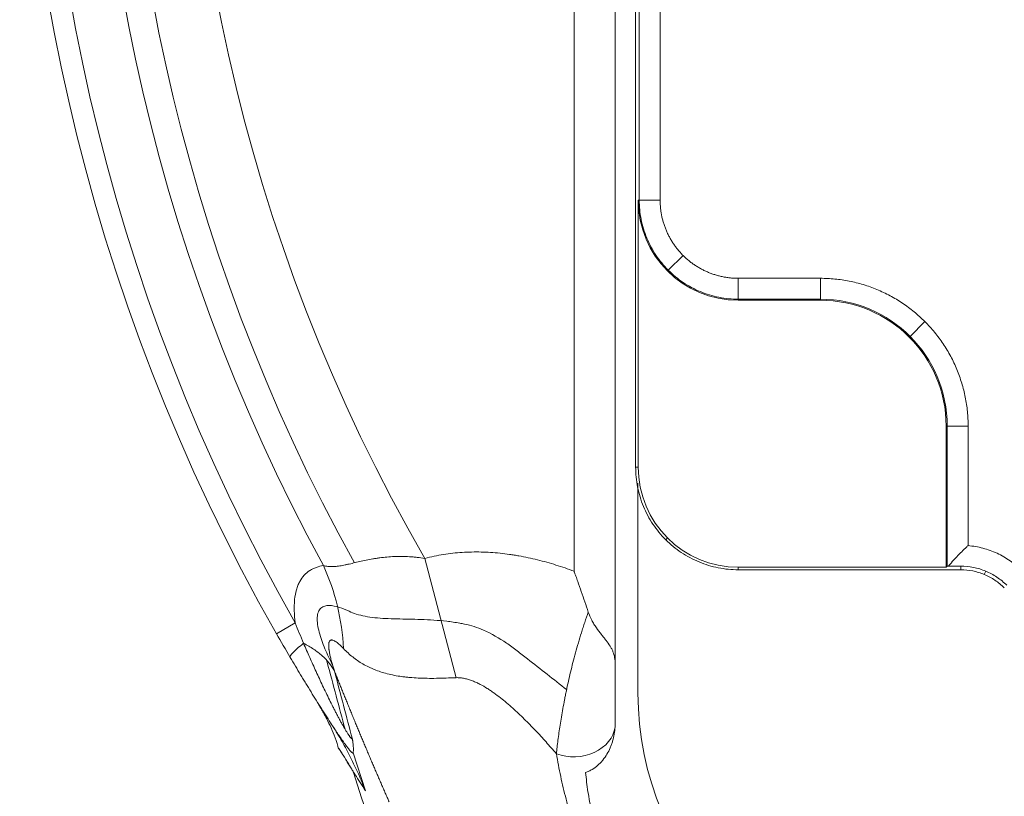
# Model space of a CAD drawing. Header units: millimetres. Extents: x -46 to 5160, y -5105 to -1541.
# Tile 56 of 104: x 3453 to 3500, y -4146 to -4108. Entities that reach past the tile are written whole.
import ezdxf

# ---------------------------------------------------------------- set-up
doc = ezdxf.new("R2010")
doc.units = ezdxf.units.MM
doc.header["$LTSCALE"] = 0.3175
doc.layers.add('1轮廓实线层', color=7, linetype='Continuous', lineweight=18)

msp = doc.modelspace()

# ---------------------------------------------------------------- linework, layer by layer
at = {"layer": '1轮廓实线层'}
for p, q in [((3479.50922, -4135.14009), (3479.50922, -4040.0698)), ((3481.50922, -4040.0698), (3481.50922, -4142.0698)), ((3482.68377, -4117.0698), (3482.68377, -4052.0698)), ((3482.63141, -4117.0698), (3482.63141, -4130.0698)), ((3484.09711, -4120.4819), (3484.81625, -4119.76277)), ((3484.06009, -4120.51893), (3484.09711, -4120.4819)), ((3487.50922, -4120.87779), (3491.50922, -4120.87779)), ((3491.50922, -4121.94761), (3487.50922, -4121.94761)), ((3496.59476, -4122.98426), (3495.87529, -4123.70373)), ((3495.83826, -4123.74076), (3495.87529, -4123.70373)), ((3497.63141, -4128.0698), (3497.63141, -4134.94761)), ((3497.68377, -4134.89508), (3497.68377, -4128.0698)), ((3498.70123, -4133.89316), (3498.70123, -4128.0698)), ((3482.62268, -4130.84491), (3482.62268, -4141.0698)), ((3483.97374, -4133.60528), (3484.06009, -4133.51893)), ((3472.238, -4134.51589), (3473.76055, -4140.32392)), ((3497.63141, -4134.94761), (3487.50922, -4134.94761)), ((3497.63141, -4134.94761), (3497.68377, -4134.89524)), ((3499.49073, -4135.2982), (3499.55753, -4135.13693)), ((3465.93078, -4137.65825), (3465.01401, -4138.1818)), ((3468.75116, -4143.97735), (3469.34784, -4145.8337))]:
    msp.add_line(p, q, dxfattribs=at)
for centre, radius, start, end in [((3547.50922, -4091.0698), 95, 9.6216876, 209.7301588), ((3547.50922, -4091.0698), 95, 9.6216876, 209.7301588), ((3547.50922, -4091.0698), 93.94427, 9.7319803, 209.7301588), ((3547.50922, -4091.0698), 91.38197, 12.0665166, 208.6346894), ((3547.50922, -4091.0698), 90, 12.2203208, 209.020469), ((3547.50922, -4091.0698), 86.90983, 141.075089, 209.9932809), ((3487.50922, -4117.0698), 4.87781, 180, 270), ((3491.50922, -4128.0698), 6.17455, 360, 90), ((3491.50922, -4128.0698), 6.12219, 360, 90), ((3487.50922, -4130.0698), 4.87781, 180, 270), ((3497.50922, -4141.0698), 14.88654, 180, 270), ((3496.50922, -4142.0698), 15, 180, 181.365823)]:
    msp.add_arc(centre, radius, start, end, dxfattribs=at)
for centre, major_axis, ratio, start_param, end_param in [((3459.45358, -4139.14847), (1.38778, -9.90323), 0.88197815, 1.47188809, 1.89181899), ((3479.51726, -4142.5925), (-1.99905, -0.06149), 0.79144724, 1.09687883, 3.01938081)]:
    msp.add_ellipse(centre, major_axis=major_axis, ratio=ratio, start_param=start_param, end_param=end_param, dxfattribs=at)
for points, degree in [([(3482.50922, -4130.0698), (3482.50922, -4052.0698)], 1), ([(3483.70123, -4117.0698), (3483.70123, -4052.0698)], 1), ([(3482.63141, -4117.0698), (3482.68377, -4117.0698)], 1), ([(3482.68377, -4117.0698), (3483.70122, -4117.0698)], 1), ([(3483.70124, -4117.0698), (3483.70124, -4117.82686), (3484.28055, -4119.22621), (3485.35154, -4120.29762), (3486.75138, -4120.87778), (3487.50922, -4120.87778)], 2), ([(3487.50922, -4120.8778), (3487.50922, -4121.89525)], 1), ([(3498.70125, -4128.0698), (3498.70125, -4127.83444), (3498.67813, -4127.36372), (3498.5744, -4126.66445), (3498.40263, -4125.9787), (3498.16448, -4125.3131), (3497.86222, -4124.67405), (3497.49879, -4124.06769), (3497.07768, -4123.49989), (3496.60293, -4122.97609), (3496.07913, -4122.50134), (3495.51132, -4122.08023), (3494.90497, -4121.71679), (3494.26592, -4121.41454), (3493.60031, -4121.17639), (3492.91457, -4121.00462), (3492.2153, -4120.90089), (3491.74458, -4120.87777), (3491.50922, -4120.87777)], 3), ([(3491.50922, -4120.87779), (3491.50922, -4121.21694), (3491.50922, -4121.55609), (3491.50922, -4121.89524)], 3), ([(3487.50922, -4121.89524), (3487.50922, -4121.94761)], 1), ([(3487.50922, -4121.89524), (3491.50922, -4121.89524)], 1), ([(3491.50922, -4121.89524), (3491.50922, -4121.9127), (3491.50922, -4121.93016), (3491.50922, -4121.94761)], 3), ([(3497.68377, -4128.0698), (3497.63141, -4128.0698)], 1), ([(3498.70123, -4128.0698), (3497.68377, -4128.0698)], 1), ([(3482.63141, -4130.0698), (3482.5907, -4130.0698), (3482.55, -4130.0698), (3482.50929, -4130.0698)], 3), ([(3487.50922, -4134.94761), (3487.50922, -4135.06973)], 1), ([(3487.50922, -4135.06976), (3498.3427, -4135.0698)], 1), ([(3497.74122, -4134.89426), (3497.68377, -4134.89524)], 1), ([(3498.3427, -4134.89524), (3498.04474, -4134.89524), (3497.74122, -4134.89426)], 2), ([(3498.3427, -4135.0698), (3498.3427, -4134.89524)], 1), ([(3465.93078, -4137.65825), (3466.05921, -4137.98785), (3466.19285, -4138.31863), (3466.3329, -4138.64978)], 3), ([(3465.68617, -4139.33974), (3465.45958, -4138.95565), (3465.23555, -4138.56972), (3465.01401, -4138.1818)], 3), ([(3466.33296, -4138.64981), (3466.50845, -4138.73868), (3466.83611, -4138.92927), (3467.25328, -4139.25122), (3467.59248, -4139.60642), (3467.76465, -4139.86331), (3467.83687, -4139.99621)], 3), ([(3467.83732, -4139.99663), (3468.13464, -4141.12038), (3468.42632, -4142.22557), (3468.71457, -4143.31524)], 3), ([(3467.71684, -4142.62731), (3467.72751, -4142.64381), (3467.73832, -4142.65901), (3467.74923, -4142.67291)], 3), ([(3481.51348, -4142.42734), (3481.51585, -4142.52643), (3481.51389, -4142.62543), (3481.50734, -4142.72434)], 3), ([(3468.77188, -4144.94841), (3518.95841, -4301.0843)], 1)]:
    msp.add_open_spline(points, degree=degree, dxfattribs=at)
for points, knots in [([(3487.50922, -4121.89524), (3487.1934, -4121.89524), (3486.87758, -4121.86414), (3486.25807, -4121.74091), (3485.95439, -4121.64879), (3485.37082, -4121.40707), (3485.09094, -4121.25747), (3484.56575, -4120.90655), (3484.32044, -4120.70523), (3483.87379, -4120.25858), (3483.67247, -4120.01327), (3483.32155, -4119.48807), (3483.17195, -4119.2082), (3482.93023, -4118.62463), (3482.83811, -4118.32095), (3482.71488, -4117.70144), (3482.68377, -4117.38562), (3482.68377, -4117.0698)], [0, 0, 0, 0, 0.125, 0.125, 0.25, 0.25, 0.375, 0.375, 0.5, 0.5, 0.625, 0.625, 0.75, 0.75, 0.875, 0.875, 1, 1, 1, 1]), ([(3482.50929, -4130.0698), (3482.50929, -4130.39704), (3482.54152, -4130.72428), (3482.66921, -4131.36619), (3482.76466, -4131.68085), (3483.01512, -4132.28552), (3483.17012, -4132.57552), (3483.53374, -4133.1197), (3483.74234, -4133.37389), (3484.20513, -4133.83668), (3484.45931, -4134.04528), (3485.0035, -4134.4089), (3485.2935, -4134.5639), (3485.89817, -4134.81436), (3486.21283, -4134.90981), (3486.85474, -4135.0375), (3487.18198, -4135.06973), (3487.50922, -4135.06973)], [0, 0, 0, 0, 0.125, 0.125, 0.25, 0.25, 0.375, 0.375, 0.5, 0.5, 0.625, 0.625, 0.75, 0.75, 0.875, 0.875, 1, 1, 1, 1]), ([(3498.70123, -4133.89317), (3498.68852, -4133.90485), (3498.6632, -4133.92815), (3498.62547, -4133.96323), (3498.58808, -4133.99826), (3498.55104, -4134.03326), (3498.51436, -4134.06823), (3498.47803, -4134.10316), (3498.44205, -4134.13806), (3498.40643, -4134.17292), (3498.37117, -4134.20774), (3498.33627, -4134.24253), (3498.30173, -4134.27727), (3498.26754, -4134.31197), (3498.23372, -4134.34663), (3498.20025, -4134.38124), (3498.16715, -4134.41581), (3498.13441, -4134.45033), (3498.10202, -4134.48481), (3498.07, -4134.51923), (3498.03833, -4134.5536), (3498.00703, -4134.58792), (3497.97608, -4134.62219), (3497.94549, -4134.6564), (3497.91526, -4134.69055), (3497.88538, -4134.72464), (3497.85585, -4134.75867), (3497.82668, -4134.79263), (3497.79787, -4134.82654), (3497.76939, -4134.86037), (3497.75059, -4134.883), (3497.74122, -4134.89427)], [0, 0, 0, 0, 0.03806821, 0.0758802, 0.11343582, 0.15073492, 0.18777737, 0.2245631, 0.26109202, 0.2973641, 0.33337932, 0.36913771, 0.40463929, 0.43988414, 0.47487238, 0.50960412, 0.54407955, 0.57829885, 0.61226227, 0.64597007, 0.67942256, 0.71262008, 0.74556301, 0.77825176, 0.8106868, 0.84286862, 0.87479778, 0.90647484, 0.93790044, 0.96907525, 1, 1, 1, 1]), ([(3501.30689, -4135.10561), (3501.13403, -4134.93276), (3500.94602, -4134.77506), (3500.54542, -4134.4948), (3500.33284, -4134.37224), (3499.88957, -4134.16598), (3499.6589, -4134.08229), (3499.1865, -4133.95633), (3498.94478, -4133.91407), (3498.70123, -4133.89316)], [0, 0, 0, 0, 0.25, 0.25, 0.5, 0.5, 0.75, 0.75, 1, 1, 1, 1]), ([(3467.30391, -4134.86217), (3467.37443, -4134.88402), (3467.4457, -4134.89872), (3467.59101, -4134.91638), (3467.66505, -4134.91935), (3467.81706, -4134.91592), (3467.89501, -4134.90952), (3468.05585, -4134.88953), (3468.13872, -4134.87594), (3468.26741, -4134.85161), (3468.31103, -4134.84284), (3468.37764, -4134.82888), (3468.40006, -4134.82408), (3468.44516, -4134.81428), (3468.55856, -4134.78925), (3468.67543, -4134.76196), (3468.96322, -4134.69478), (3469.16483, -4134.64782), (3469.48402, -4134.58267), (3469.59322, -4134.56181), (3469.76145, -4134.53277), (3469.81837, -4134.52345), (3469.93262, -4134.50586), (3469.99006, -4134.49758), (3470.27882, -4134.45896), (3470.51478, -4134.43709), (3470.9958, -4134.41646), (3471.24086, -4134.41767), (3471.5524, -4134.43593), (3471.61502, -4134.44043), (3471.73995, -4134.45106), (3471.92717, -4134.46949), (3472.11383, -4134.49535), (3472.238, -4134.51589)], [0, 0, 0, 0, 0.0625, 0.0625, 0.125, 0.125, 0.1875, 0.1875, 0.25, 0.25, 0.28125, 0.28125, 0.296875, 0.296875, 0.3125, 0.375, 0.375, 0.5, 0.5, 0.5625, 0.5625, 0.59375, 0.59375, 0.625, 0.625, 0.75, 0.75, 0.875, 0.875, 0.90625, 0.90625, 0.9375, 1, 1, 1, 1]), ([(3472.238, -4134.51589), (3472.54069, -4134.43654), (3472.84412, -4134.37355), (3473.45236, -4134.27731), (3473.75717, -4134.24407), (3474.36804, -4134.205), (3474.67411, -4134.19916), (3475.28742, -4134.21297), (3475.59467, -4134.23262), (3476.05636, -4134.28005), (3476.21039, -4134.29885), (3476.44165, -4134.33142), (3476.51864, -4134.34298), (3476.6722, -4134.36746), (3476.74879, -4134.38038), (3477.13093, -4134.44826), (3477.43388, -4134.51308), (3478.03484, -4134.66163), (3478.33284, -4134.74537), (3478.92433, -4134.93011), (3479.21782, -4135.03112), (3479.50922, -4135.14009)], [0, 0, 0, 0, 0.125, 0.125, 0.25, 0.25, 0.375, 0.375, 0.5, 0.5, 0.5625, 0.5625, 0.59375, 0.59375, 0.625, 0.625, 0.75, 0.75, 0.875, 0.875, 1, 1, 1, 1]), ([(3465.93078, -4137.65825), (3465.90422, -4137.45275), (3465.8876, -4137.25343), (3465.88155, -4137.03733), (3465.88105, -4137.01343), (3465.88042, -4136.96586), (3465.88028, -4136.94221), (3465.88042, -4136.87188), (3465.88285, -4136.73345), (3465.89178, -4136.60177), (3465.91833, -4136.34753), (3465.9476, -4136.19019), (3466.00899, -4135.97286), (3466.04405, -4135.86887), (3466.08571, -4135.77198), (3466.10764, -4135.72473), (3466.11514, -4135.70917), (3466.13044, -4135.67858), (3466.2007, -4135.54312), (3466.28362, -4135.4271), (3466.44856, -4135.24805), (3466.53981, -4135.17212), (3466.66358, -4135.09232), (3466.68882, -4135.07712), (3466.74004, -4135.04829), (3466.81805, -4135.00735), (3466.89939, -4134.97305), (3467.06616, -4134.91249), (3467.18275, -4134.88284), (3467.30391, -4134.86217)], [0, 0, 0, 0, 0.125, 0.125, 0.140625, 0.140625, 0.15625, 0.15625, 0.1875, 0.25, 0.25, 0.375, 0.375, 0.4375, 0.46875, 0.46875, 0.484375, 0.484375, 0.5, 0.625, 0.625, 0.75, 0.75, 0.78125, 0.78125, 0.8125, 0.875, 0.875, 1, 1, 1, 1]), ([(3480.20058, -4137.127), (3480.09123, -4136.79581), (3479.97843, -4136.46483), (3479.80519, -4135.96821), (3479.74677, -4135.80266), (3479.65828, -4135.55422), (3479.61381, -4135.42998), (3479.56159, -4135.28497), (3479.5354, -4135.21245), (3479.52416, -4135.18137), (3479.51854, -4135.16583), (3479.51666, -4135.16064), (3479.51294, -4135.15037), (3479.51108, -4135.14523), (3479.50922, -4135.14009)], [0, 0, 0, 0, 0.5, 0.5, 0.75, 0.75, 0.875, 0.9375, 0.96875, 0.984375, 0.984375, 0.9921875, 0.9921875, 1, 1, 1, 1]), ([(3500.58742, -4135.82508), (3500.4405, -4135.67816), (3500.27912, -4135.54572), (3499.93361, -4135.31486), (3499.74949, -4135.21644), (3499.36558, -4135.05742), (3499.16579, -4134.99682), (3498.75824, -4134.91575), (3498.55047, -4134.89529), (3498.3427, -4134.89529)], [0, 0, 0, 0, 0.25, 0.25, 0.5, 0.5, 0.75, 0.75, 1, 1, 1, 1]), ([(3500.46398, -4135.94851), (3500.32515, -4135.80967), (3500.17264, -4135.68451), (3499.84613, -4135.46635), (3499.67213, -4135.37334), (3499.30933, -4135.22307), (3499.12053, -4135.1658), (3498.73539, -4135.08918), (3498.53904, -4135.06985), (3498.3427, -4135.06985)], [0, 0, 0, 0, 0.25, 0.25, 0.5, 0.5, 0.75, 0.75, 1, 1, 1, 1]), ([(3467.74713, -4139.70662), (3467.61297, -4139.44548), (3467.48879, -4139.1834), (3467.2643, -4138.64655), (3467.1662, -4138.37416), (3467.06268, -4137.9827), (3467.0352, -4137.85326), (3467.00119, -4137.60882), (3466.99458, -4137.49451), (3467.00653, -4137.2854), (3467.02526, -4137.19352), (3467.08696, -4137.04048), (3467.13073, -4136.97815), (3467.23602, -4136.88531), (3467.29818, -4136.85355), (3467.43433, -4136.81439), (3467.50763, -4136.80687), (3467.73896, -4136.81049), (3467.90954, -4136.848), (3468.23789, -4136.95382), (3468.39606, -4137.01834), (3468.557, -4137.09267)], [0, 0, 0, 0, 0.14038275, 0.14038275, 0.28643217, 0.28643217, 0.35945688, 0.35945688, 0.4324816, 0.4324816, 0.50550631, 0.50550631, 0.57853102, 0.57853102, 0.65155573, 0.65155573, 0.72458044, 0.72458044, 0.87062986, 0.87062986, 1, 1, 1, 1]), ([(3468.55701, -4137.09265), (3468.66715, -4137.14407), (3468.78294, -4137.18887), (3469.18134, -4137.31554), (3469.48269, -4137.36936), (3470.14156, -4137.4377), (3470.5018, -4137.45199), (3471.25257, -4137.47031), (3471.64613, -4137.47459), (3472.46897, -4137.50364), (3472.88931, -4137.52834), (3473.51883, -4137.60059), (3473.72907, -4137.63056), (3474.0179, -4137.68223), (3474.0966, -4137.6974), (3474.17517, -4137.7137)], [0, 0, 0, 0, 0.08438059, 0.08438059, 0.27974178, 0.27974178, 0.47510296, 0.47510296, 0.67046415, 0.67046415, 0.86582533, 0.86582533, 0.96350593, 0.96350593, 1, 1, 1, 1]), ([(3478.64824, -4144.02834), (3478.67041, -4143.81933), (3478.69624, -4143.59784), (3478.75646, -4143.13171), (3478.79084, -4142.88707), (3478.86963, -4142.37534), (3478.91402, -4142.10825), (3478.98946, -4141.6906), (3479.01609, -4141.54854), (3479.05139, -4141.36734), (3479.05855, -4141.33093), (3479.07303, -4141.25796), (3479.09501, -4141.14821), (3479.11778, -4141.03758), (3479.19548, -4140.66687), (3479.26337, -4140.36414), (3479.41195, -4139.74683), (3479.49264, -4139.43224), (3479.66853, -4138.79129), (3479.76372, -4138.46493), (3479.89313, -4138.04939), (3479.91956, -4137.96583), (3479.97329, -4137.7986), (3480.05522, -4137.54746), (3480.14129, -4137.29541), (3480.20058, -4137.127)], [0, 0, 0, 0, 0.125, 0.125, 0.25, 0.25, 0.375, 0.375, 0.4375, 0.4375, 0.453125, 0.453125, 0.46875, 0.5, 0.5, 0.625, 0.625, 0.75, 0.75, 0.875, 0.875, 0.90625, 0.90625, 0.9375, 1, 1, 1, 1]), ([(3480.20058, -4137.127), (3480.24727, -4137.2684), (3480.30566, -4137.40236), (3480.40639, -4137.59344), (3480.44214, -4137.6555), (3480.49829, -4137.74638), (3480.51742, -4137.77631), (3480.5564, -4137.83548), (3480.57627, -4137.86476), (3480.67618, -4138.00835), (3480.75844, -4138.11522), (3480.87896, -4138.26809), (3480.91866, -4138.31781), (3480.97683, -4138.39107), (3480.99601, -4138.41531), (3481.03368, -4138.46329), (3481.05213, -4138.48699), (3481.14225, -4138.60433), (3481.20748, -4138.69444), (3481.29196, -4138.82939), (3481.3179, -4138.87434), (3481.35323, -4138.94242), (3481.36442, -4138.96523), (3481.38555, -4139.01119), (3481.39552, -4139.03438), (3481.44195, -4139.15079), (3481.4683, -4139.2458), (3481.49351, -4139.39609), (3481.49955, -4139.44746), (3481.5074, -4139.55337), (3481.50922, -4139.60791), (3481.50922, -4139.66421)], [0, 0, 0, 0, 0.125, 0.125, 0.1875, 0.1875, 0.21875, 0.21875, 0.25, 0.25, 0.375, 0.375, 0.4375, 0.4375, 0.46875, 0.46875, 0.5, 0.5, 0.625, 0.625, 0.6875, 0.6875, 0.71875, 0.71875, 0.75, 0.75, 0.875, 0.875, 0.9375, 0.9375, 1, 1, 1, 1]), ([(3479.14469, -4140.90457), (3478.51278, -4140.40128), (3477.70987, -4139.77045), (3476.73265, -4139.01658), (3476.39381, -4138.75721), (3475.86581, -4138.395), (3475.49065, -4138.17975), (3474.80182, -4137.88243), (3474.49115, -4137.77931), (3474.17516, -4137.71374)], [0, 0, 0, 0, 0.407097, 0.51467229, 0.62224757, 0.62224757, 0.83739813, 0.83739813, 1, 1, 1, 1]), ([(3468.28237, -4138.90837), (3468.22163, -4138.84505), (3468.16126, -4138.78512), (3468.07155, -4138.70291), (3468.04179, -4138.6768), (3467.98264, -4138.6279), (3467.95325, -4138.6051), (3467.89498, -4138.56391), (3467.86609, -4138.54551), (3467.80904, -4138.51489), (3467.78087, -4138.50263), (3467.73948, -4138.49143), (3467.72601, -4138.48896), (3467.69984, -4138.48708), (3467.68715, -4138.48766), (3467.66884, -4138.49138), (3467.66286, -4138.49309), (3467.65117, -4138.49759), (3467.64551, -4138.50036), (3467.62917, -4138.51031), (3467.61911, -4138.51914), (3467.60094, -4138.54187), (3467.59282, -4138.55577), (3467.5841, -4138.57684), (3467.58242, -4138.58125), (3467.57925, -4138.59035), (3467.57475, -4138.60445), (3467.56609, -4138.64042), (3467.5617, -4138.67635), (3467.55925, -4138.71553), (3467.55876, -4138.72919), (3467.5584, -4138.75721), (3467.55854, -4138.77155), (3467.55979, -4138.81539), (3467.56175, -4138.84576), (3467.56608, -4138.89272), (3467.56776, -4138.9086), (3467.57155, -4138.94081), (3467.57366, -4138.95716), (3467.58056, -4139.00652), (3467.58587, -4139.03971), (3467.59763, -4139.10654), (3467.60409, -4139.14017), (3467.62486, -4139.24163), (3467.64059, -4139.30998), (3467.66622, -4139.41329), (3467.6751, -4139.44782), (3467.69335, -4139.5167), (3467.70273, -4139.5511), (3467.73156, -4139.65418), (3467.75167, -4139.72277), (3467.79329, -4139.85971), (3467.81481, -4139.92806), (3467.83691, -4139.99633)], [0, 0, 0, 0, 0.125, 0.125, 0.1875, 0.1875, 0.25, 0.25, 0.3125, 0.3125, 0.375, 0.375, 0.40625, 0.40625, 0.4375, 0.4375, 0.453125, 0.453125, 0.46875, 0.46875, 0.5, 0.5, 0.53125, 0.53125, 0.5390625, 0.5390625, 0.546875, 0.5625, 0.59375, 0.59375, 0.609375, 0.609375, 0.625, 0.625, 0.65625, 0.65625, 0.671875, 0.671875, 0.6875, 0.6875, 0.71875, 0.71875, 0.75, 0.75, 0.8125, 0.8125, 0.84375, 0.84375, 0.875, 0.875, 0.9375, 0.9375, 1, 1, 1, 1]), ([(3466.333, -4138.64969), (3466.21525, -4138.74326), (3466.11282, -4138.82838), (3465.93976, -4138.98078), (3465.86913, -4139.04805), (3465.76049, -4139.16394), (3465.72248, -4139.21258), (3465.67952, -4139.29064), (3465.67456, -4139.32008), (3465.68617, -4139.33975)], [0, 0, 0, 0, 0.25, 0.25, 0.5, 0.5, 0.75, 0.75, 1, 1, 1, 1]), ([(3466.333, -4138.64969), (3466.43222, -4138.87877), (3466.53267, -4139.10796), (3466.68557, -4139.45216), (3466.73693, -4139.567), (3466.84039, -4139.79672), (3466.89246, -4139.9115), (3466.99733, -4140.1409), (3467.05013, -4140.25551), (3467.15653, -4140.48459), (3467.21014, -4140.59905), (3467.31828, -4140.82782), (3467.3728, -4140.94212), (3467.48291, -4141.17057), (3467.53849, -4141.28472), (3467.65091, -4141.51288), (3467.70774, -4141.62689), (3467.79417, -4141.79779), (3467.82311, -4141.8546), (3467.88103, -4141.96743), (3467.91005, -4142.02351), (3467.95366, -4142.10706), (3467.96822, -4142.13482), (3467.99725, -4142.18993), (3468.01174, -4142.21731), (3468.05514, -4142.29887), (3468.08395, -4142.35249), (3468.14129, -4142.45796), (3468.16982, -4142.50982), (3468.21233, -4142.58604), (3468.22649, -4142.61126), (3468.25447, -4142.6607), (3468.2683, -4142.68496), (3468.3366, -4142.80376), (3468.38856, -4142.89095), (3468.44911, -4142.98777), (3468.46102, -4143.00656), (3468.48402, -4143.04228), (3468.51739, -4143.0933), (3468.55743, -4143.15121), (3468.58417, -4143.18723), (3468.60126, -4143.2096), (3468.60946, -4143.22), (3468.63267, -4143.2484), (3468.64641, -4143.2638), (3468.67081, -4143.28838), (3468.68148, -4143.29756), (3468.69542, -4143.3072), (3468.69972, -4143.30972), (3468.70765, -4143.31344), (3468.71127, -4143.31464), (3468.71457, -4143.31524)], [0, 0, 0, 0, 0.125, 0.125, 0.1875, 0.1875, 0.25, 0.25, 0.3125, 0.3125, 0.375, 0.375, 0.4375, 0.4375, 0.5, 0.5, 0.5625, 0.5625, 0.59375, 0.59375, 0.625, 0.625, 0.640625, 0.640625, 0.65625, 0.65625, 0.6875, 0.6875, 0.71875, 0.71875, 0.734375, 0.734375, 0.75, 0.75, 0.8125, 0.8125, 0.828125, 0.828125, 0.84375, 0.875, 0.890625, 0.890625, 0.90625, 0.90625, 0.9375, 0.9375, 0.96875, 0.96875, 0.984375, 0.984375, 1, 1, 1, 1]), ([(3473.76055, -4140.32392), (3473.59632, -4140.33085), (3473.43405, -4140.33749), (3473.23357, -4140.34425), (3473.19356, -4140.34552), (3473.11391, -4140.34789), (3472.9952, -4140.35118), (3472.87872, -4140.35354), (3472.64858, -4140.35687), (3472.4989, -4140.3572), (3472.20636, -4140.35334), (3472.06349, -4140.34916), (3471.78396, -4140.33573), (3471.64731, -4140.32649), (3471.48008, -4140.31146), (3471.44681, -4140.30828), (3471.38062, -4140.30157), (3471.34775, -4140.29804), (3471.25005, -4140.28696), (3471.18603, -4140.2789), (3470.99709, -4140.25273), (3470.87528, -4140.2326), (3470.63899, -4140.18687), (3470.52451, -4140.16127), (3470.19087, -4140.07609), (3469.98147, -4140.00813), (3469.75784, -4139.91821), (3469.73316, -4139.90803), (3469.68424, -4139.88735), (3469.61148, -4139.85581), (3469.44592, -4139.77866), (3469.31077, -4139.70639), (3469.04843, -4139.55357), (3468.88411, -4139.44064), (3468.57191, -4139.19189), (3468.42403, -4139.05606), (3468.28237, -4138.90837)], [0, 0, 0, 0, 0.0625, 0.0625, 0.078125, 0.078125, 0.09375, 0.125, 0.125, 0.1875, 0.1875, 0.25, 0.25, 0.3125, 0.3125, 0.328125, 0.328125, 0.34375, 0.34375, 0.375, 0.375, 0.4375, 0.4375, 0.5, 0.5, 0.625, 0.625, 0.640625, 0.640625, 0.65625, 0.6875, 0.75, 0.75, 0.875, 0.875, 1, 1, 1, 1]), ([(3467.71684, -4142.62731), (3467.54776, -4142.36563), (3467.37803, -4142.10011), (3467.0382, -4141.56253), (3466.8681, -4141.29045), (3466.61321, -4140.87804), (3466.52828, -4140.73985), (3466.40101, -4140.53155), (3466.3586, -4140.46194), (3466.27393, -4140.32256), (3466.23166, -4140.25277), (3466.02063, -4139.90335), (3465.85283, -4139.62227), (3465.68617, -4139.33975)], [0, 0, 0, 0, 0.25, 0.25, 0.5, 0.5, 0.625, 0.625, 0.6875, 0.6875, 0.75, 0.75, 1, 1, 1, 1]), ([(3468.3542, -4142.83237), (3468.06713, -4141.75841), (3467.77795, -4140.67109), (3467.47621, -4139.53633), (3467.46772, -4139.50441), (3467.45922, -4139.47247)], [0, 0, 0, 0, 0.97187962, 0.97187962, 1, 1, 1, 1]), ([(3470.50272, -4146.3649), (3470.48724, -4146.32992), (3470.45628, -4146.25994), (3470.40984, -4146.15471), (3470.3634, -4146.04925), (3470.31695, -4145.94356), (3470.27049, -4145.83763), (3470.22403, -4145.73146), (3470.17756, -4145.62505), (3470.13108, -4145.51841), (3470.08459, -4145.41152), (3470.0381, -4145.3044), (3469.9916, -4145.19704), (3469.94508, -4145.08945), (3469.89856, -4144.98161), (3469.85203, -4144.87354), (3469.80549, -4144.76523), (3469.75894, -4144.65669), (3469.71238, -4144.5479), (3469.66582, -4144.43888), (3469.61924, -4144.32962), (3469.57265, -4144.22012), (3469.52604, -4144.11039), (3469.47943, -4144.00042), (3469.43281, -4143.89021), (3469.38617, -4143.77976), (3469.33953, -4143.66907), (3469.29287, -4143.55815), (3469.2462, -4143.44699), (3469.19951, -4143.33559), (3469.15282, -4143.22395), (3469.10611, -4143.11208), (3469.05939, -4142.99997), (3469.01265, -4142.88762), (3468.9659, -4142.77503), (3468.91914, -4142.6622), (3468.87237, -4142.54914), (3468.82558, -4142.43584), (3468.77877, -4142.3223), (3468.73195, -4142.20853), (3468.68512, -4142.09451), (3468.63827, -4141.98026), (3468.5914, -4141.86577), (3468.54452, -4141.75105), (3468.49762, -4141.63608), (3468.45071, -4141.52088), (3468.40378, -4141.40544), (3468.34361, -4141.25718), (3468.27021, -4141.07588), (3468.18361, -4140.86129), (3468.097, -4140.64605), (3468.0104, -4140.43015), (3467.92379, -4140.21363), (3467.86608, -4140.0688), (3467.83722, -4139.99637)], [0, 0, 0, 0, 0.01722327, 0.03445643, 0.05169954, 0.06895267, 0.08621586, 0.10348917, 0.12077268, 0.13806643, 0.15537048, 0.17268489, 0.19000972, 0.20734503, 0.22469088, 0.24204733, 0.25941442, 0.27679223, 0.2941808, 0.31158021, 0.32899049, 0.34641172, 0.36384395, 0.38128724, 0.39874164, 0.41620721, 0.43368402, 0.45117211, 0.46867154, 0.48618238, 0.50370468, 0.52123848, 0.53878387, 0.55634088, 0.57390957, 0.59149001, 0.60908225, 0.62668634, 0.64430234, 0.66193031, 0.67957031, 0.69722238, 0.71488659, 0.73256299, 0.75025164, 0.7679526, 0.78566591, 0.80339163, 0.83611078, 0.86884902, 0.9016067, 0.93438419, 0.96718184, 1, 1, 1, 1]), ([(3478.64824, -4144.02834), (3478.4824, -4143.83496), (3478.31433, -4143.6429), (3478.05817, -4143.3573), (3477.97211, -4143.26252), (3477.79849, -4143.07391), (3477.71094, -4142.98008), (3477.44607, -4142.70055), (3477.26647, -4142.51667), (3476.89952, -4142.1555), (3476.71219, -4141.9782), (3476.4233, -4141.71921), (3476.32568, -4141.63404), (3476.12723, -4141.46657), (3476.02642, -4141.38427), (3475.82085, -4141.22323), (3475.71611, -4141.1445), (3475.5552, -4141.02988), (3475.50093, -4140.99226), (3475.39093, -4140.91837), (3475.33537, -4140.88221), (3475.16678, -4140.77651), (3475.05188, -4140.70966), (3474.87435, -4140.61693), (3474.8143, -4140.58729), (3474.72265, -4140.54514), (3474.69183, -4140.53147), (3474.62962, -4140.505), (3474.59818, -4140.49218), (3474.50334, -4140.45534), (3474.43933, -4140.43288), (3474.30943, -4140.3931), (3474.24354, -4140.37578), (3474.1094, -4140.34757), (3474.04115, -4140.33668), (3473.90159, -4140.3233), (3473.83135, -4140.32093), (3473.76055, -4140.32392)], [0, 0, 0, 0, 0.125, 0.125, 0.1875, 0.1875, 0.25, 0.25, 0.375, 0.375, 0.5, 0.5, 0.5625, 0.5625, 0.625, 0.625, 0.6875, 0.6875, 0.71875, 0.71875, 0.75, 0.75, 0.8125, 0.8125, 0.84375, 0.84375, 0.859375, 0.859375, 0.875, 0.875, 0.90625, 0.90625, 0.9375, 0.9375, 0.96875, 0.96875, 1, 1, 1, 1]), ([(3467.08202, -4141.65416), (3467.08206, -4141.65422), (3467.0833, -4141.65601), (3467.09629, -4141.67619), (3467.18604, -4141.82534), (3467.3057, -4142.03251), (3467.54798, -4142.48684), (3467.84991, -4143.10383), (3467.9922, -4143.61626), (3468.03682, -4143.80669)], [0, 0, 0, 0, 0.02949919, 0.32851404, 0.45597103, 0.53727798, 0.62910539, 0.86665392, 1, 1, 1, 1]), ([(3467.74718, -4142.67422), (3467.90829, -4142.92324), (3468.06192, -4143.17609), (3468.35519, -4143.689), (3468.49482, -4143.94906), (3468.76081, -4144.47605), (3468.88715, -4144.74298), (3469.06706, -4145.14834), (3469.15462, -4145.35226), (3469.25261, -4145.5923), (3469.29373, -4145.69563), (3469.32094, -4145.76461), (3469.33447, -4145.79922), (3469.34784, -4145.8337)], [0, 0, 0, 0, 0.25, 0.25, 0.5, 0.5, 0.75, 0.75, 0.875, 0.9375, 0.96875, 0.96875, 1, 1, 1, 1]), ([(3468.75116, -4143.97735), (3468.74874, -4143.98754), (3468.74406, -4143.99279), (3468.73081, -4143.99524), (3468.72224, -4143.99244), (3468.70673, -4143.98305), (3468.70112, -4143.97905), (3468.68906, -4143.96943), (3468.68259, -4143.96379), (3468.66218, -4143.94476), (3468.64721, -4143.92928), (3468.61492, -4143.89364), (3468.5976, -4143.87348), (3468.56087, -4143.82912), (3468.54146, -4143.80492), (3468.51093, -4143.76594), (3468.50052, -4143.7525), (3468.47924, -4143.72476), (3468.46838, -4143.71046), (3468.43535, -4143.66663), (3468.41268, -4143.63608), (3468.34295, -4143.54094), (3468.29418, -4143.47288), (3468.19297, -4143.32933), (3468.14053, -4143.25381), (3468.05958, -4143.13579), (3468.03221, -4143.09566), (3467.97677, -4143.01391), (3467.94867, -4142.97226), (3467.86367, -4142.8456), (3467.806, -4142.75884), (3467.74751, -4142.67003)], [0, 0, 0, 0, 0.0625, 0.0625, 0.125, 0.125, 0.15625, 0.15625, 0.1875, 0.1875, 0.25, 0.25, 0.3125, 0.3125, 0.375, 0.375, 0.40625, 0.40625, 0.4375, 0.4375, 0.5, 0.5, 0.625, 0.625, 0.75, 0.75, 0.8125, 0.8125, 0.875, 0.875, 1, 1, 1, 1]), ([(3481.50734, -4142.72434), (3481.4996, -4142.84105), (3481.48569, -4142.95633), (3481.44564, -4143.18407), (3481.4195, -4143.29653), (3481.37062, -4143.46298), (3481.35271, -4143.51809), (3481.32329, -4143.60017), (3481.31306, -4143.62743), (3481.29172, -4143.68175), (3481.28059, -4143.70885), (3481.22293, -4143.8432), (3481.17052, -4143.94683), (3481.05225, -4144.14582), (3480.98641, -4144.2412), (3480.89441, -4144.35447), (3480.87551, -4144.37685), (3480.83675, -4144.42089), (3480.77746, -4144.48556), (3480.71467, -4144.54604), (3480.58421, -4144.66113), (3480.49079, -4144.73011), (3480.36461, -4144.80504), (3480.33894, -4144.81943), (3480.28712, -4144.84676), (3480.26091, -4144.85973), (3480.18139, -4144.89656), (3480.12716, -4144.91831), (3480.07167, -4144.93714)], [0, 0, 0, 0, 0.125, 0.125, 0.25, 0.25, 0.3125, 0.3125, 0.34375, 0.34375, 0.375, 0.375, 0.5, 0.5, 0.625, 0.625, 0.65625, 0.65625, 0.6875, 0.75, 0.75, 0.875, 0.875, 0.90625, 0.90625, 0.9375, 0.9375, 1, 1, 1, 1]), ([(3468.75738, -4144.90111), (3468.64941, -4144.72868), (3468.55281, -4144.57334), (3468.35971, -4144.26149), (3468.27113, -4144.11736), (3468.19582, -4143.99449), (3468.18779, -4143.98138), (3468.17244, -4143.95631), (3468.15046, -4143.92039), (3468.13164, -4143.8896), (3468.09821, -4143.83488), (3468.08154, -4143.80755), (3468.05886, -4143.77034), (3468.05342, -4143.76142), (3468.05412, -4143.76257)], [0, 0, 0, 0, 0.23546911, 0.23546911, 0.53822596, 0.53822596, 0.57607057, 0.57607057, 0.61391518, 0.68960439, 0.68960439, 0.84098282, 0.84098282, 1, 1, 1, 1]), ([(3468.05822, -4143.76929), (3468.06104, -4143.77393), (3468.06531, -4143.78092), (3468.09195, -4143.82462), (3468.13227, -4143.89075), (3468.19139, -4143.98725)], [0, 0, 0, 0, 0.21369497, 0.21369497, 1, 1, 1, 1]), ([(3468.71457, -4143.31524), (3468.71528, -4143.32028), (3468.716, -4143.32533), (3468.71741, -4143.3354), (3468.71951, -4143.35045), (3468.72426, -4143.3851), (3468.73313, -4143.45256), (3468.73964, -4143.5071), (3468.7511, -4143.61152), (3468.75663, -4143.67469), (3468.76147, -4143.75881), (3468.76251, -4143.78503), (3468.7634, -4143.83369), (3468.763, -4143.90104), (3468.75731, -4143.9514), (3468.75116, -4143.97735)], [0, 0, 0, 0, 0.015625, 0.015625, 0.03125, 0.0625, 0.125, 0.25, 0.25, 0.5, 0.5, 0.625, 0.625, 0.75, 1, 1, 1, 1]), ([(3481.68399, -4152.35128), (3481.50174, -4152.04927), (3481.32513, -4151.74006), (3480.98409, -4151.1077), (3480.81967, -4150.78456), (3480.50401, -4150.12506), (3480.35277, -4149.78869), (3480.06451, -4149.10376), (3479.92749, -4148.75518), (3479.66874, -4148.04728), (3479.54741, -4147.68905), (3479.32152, -4146.9662), (3479.21695, -4146.60157), (3479.02499, -4145.86861), (3478.93761, -4145.50027), (3478.7801, -4144.76336), (3478.70998, -4144.39478), (3478.64824, -4144.02834)], [0, 0, 0, 0, 0.125, 0.125, 0.25, 0.25, 0.375, 0.375, 0.5, 0.5, 0.625, 0.625, 0.75, 0.75, 0.875, 0.875, 1, 1, 1, 1]), ([(3468.37803, -4144.29086), (3468.40496, -4144.3345), (3468.43352, -4144.38071), (3468.54582, -4144.56212), (3468.63987, -4144.71342), (3468.74534, -4144.88196)], [0, 0, 0, 0, 0.26859621, 0.26859621, 1, 1, 1, 1]), ([(3469.34784, -4145.8337), (3469.16535, -4145.54865), (3468.9998, -4145.28717), (3468.82001, -4145.00106), (3468.78823, -4144.95039), (3468.75738, -4144.90111)], [0, 0, 0, 0, 0.81816124, 0.81816124, 1, 1, 1, 1]), ([(3480.07167, -4144.93714), (3480.10026, -4145.24942), (3480.13894, -4145.56378), (3480.23694, -4146.19296), (3480.29625, -4146.50778), (3480.40068, -4146.97808), (3480.43807, -4147.13454), (3480.49797, -4147.36851), (3480.5392, -4147.5243), (3480.5829, -4147.67928), (3480.69521, -4148.06565), (3480.79483, -4148.37123), (3481.01273, -4148.97358), (3481.131, -4149.27034), (3481.3852, -4149.85369), (3481.52113, -4150.14027), (3481.80965, -4150.7022), (3481.96224, -4150.97754), (3482.28312, -4151.51616), (3482.45141, -4151.77944), (3482.62708, -4152.03635)], [0, 0, 0, 0, 0.125, 0.125, 0.25, 0.25, 0.3125, 0.3125, 0.34375, 0.375, 0.375, 0.5, 0.5, 0.625, 0.625, 0.75, 0.75, 0.875, 0.875, 1, 1, 1, 1])]:
    msp.add_open_spline(points, degree=3, knots=knots, dxfattribs=at)

doc.saveas('drawing.dxf')
